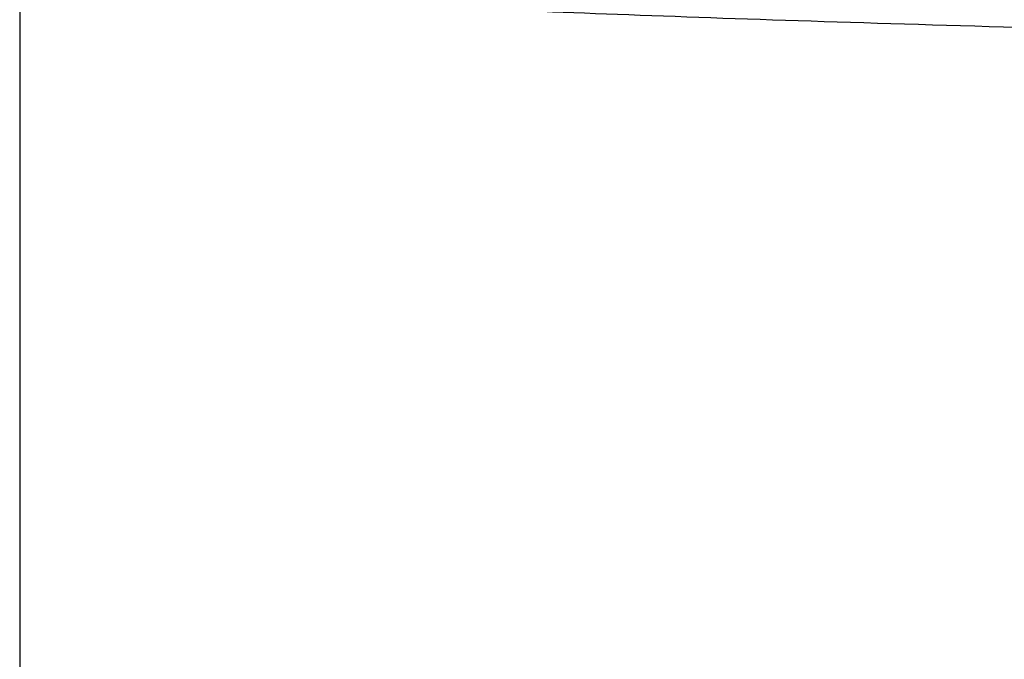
# Model space of a CAD drawing. Header units: millimetres. Extents: x -1444 to -1044, y -6 to 234.
# Tile 41 of 169: x -1073.178 to -1073.006, y 200.948 to 201.06. Entities that reach past the tile are written whole.
import ezdxf

# ---------------------------------------------------------------- set-up
doc = ezdxf.new("R2010")
doc.units = ezdxf.units.MM
doc.layers.add('Default', color=18, linetype='Continuous', true_color=0x000000)

msp = doc.modelspace()

# ---------------------------------------------------------------- linework, layer by layer
at = {"layer": 'Default', "extrusion": (-5.13898e-08, 0.999498, 0.03169)}
msp.add_rational_spline([(-1071.17792, 201.05659, 9.18594), (-1073.17796, 201.05659, 9.18594), (-1073.17796, 201.11997, 7.1869), (-1073.17796, 201.18335, 5.18787), (-1071.17792, 201.18335, 5.18787)], [1, 0.707106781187, 1, 0.707106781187, 1], degree=2, knots=[0, 0, 0, 3.141593, 3.141593, 6.283185, 6.283185, 6.283185], dxfattribs=at)
msp.add_rational_spline([(-1071.17792, 201.05659, 9.18594), (-1073.17796, 201.05659, 9.18594), (-1073.17796, 201.11997, 7.1869), (-1073.17796, 201.18335, 5.18787), (-1071.17792, 201.18335, 5.18787)], [1, 0.707106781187, 1, 0.707106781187, 1], degree=2, knots=[0, 0, 0, 3.141593, 3.141593, 6.283185, 6.283185, 6.283185], dxfattribs=at)
at = {"layer": 'Default', "extrusion": (-1.43955e-07, -0.99992, -0.012657)}
msp.add_rational_spline([(-1071.17792, 201.09387, 5.1856), (-1073.17808, 201.09387, 5.1856), (-1073.17808, 201.06855, 7.1856), (-1073.17808, 201.04324, 9.1856), (-1071.17792, 201.04324, 9.1856)], [1, 0.707106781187, 1, 0.707106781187, 1], degree=2, knots=[-6.283185, -6.283185, -6.283185, -3.141593, -3.141593, 0, 0, 0], dxfattribs=at)
msp.add_rational_spline([(-1071.17792, 201.09387, 5.1856), (-1073.17808, 201.09387, 5.1856), (-1073.17808, 201.06855, 7.1856), (-1073.17808, 201.04324, 9.1856), (-1071.17792, 201.04324, 9.1856)], [1, 0.707106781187, 1, 0.707106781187, 1], degree=2, knots=[-6.283185, -6.283185, -6.283185, -3.141593, -3.141593, 0, 0, 0], dxfattribs=at)
at = {"layer": 'Default'}
msp.add_open_spline([(-1073.17808, 201.06855, 7.1856), (-1073.17798, 190.10409, 7.18559), (-1073.17792, 179.14173, 7.18559), (-1073.17793, 168.17717, 7.18558)], degree=3, dxfattribs=at)
msp.add_open_spline([(-1073.17808, 201.06855, 7.1856), (-1073.17798, 190.10409, 7.18559), (-1073.17792, 179.14173, 7.18559), (-1073.17793, 168.17717, 7.18558)], degree=3, dxfattribs=at)

doc.saveas('drawing.dxf')
